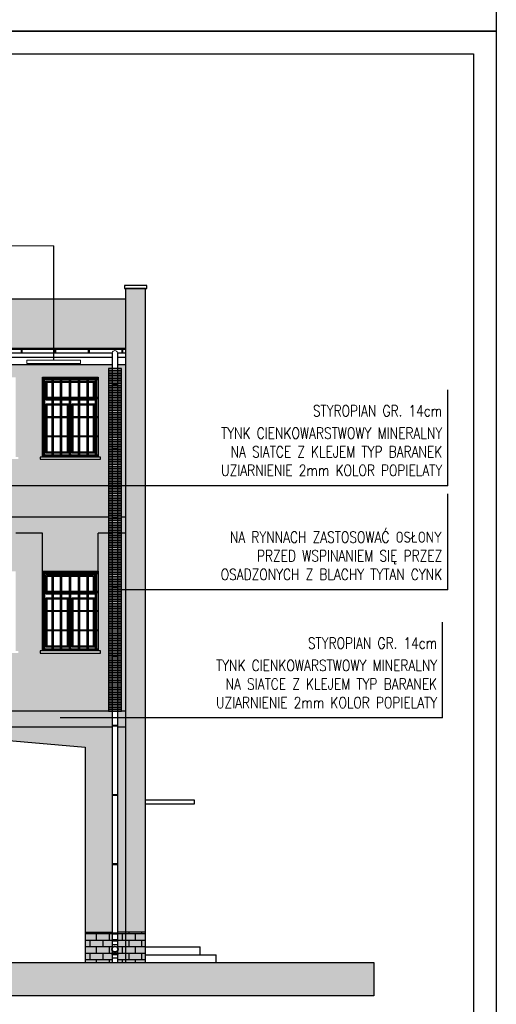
# Model space of a CAD drawing. Header units: millimetres. Extents: x 50026 to 146998, y 1038179 to 1573505.
# Tile 96 of 122: x 53328 to 54226, y 1048678 to 1050530. Entities that reach past the tile are written whole.
import ezdxf

# ---------------------------------------------------------------- set-up
doc = ezdxf.new("R2010")
doc.units = ezdxf.units.MM
doc.header["$LTSCALE"] = 0.025
doc.linetypes.add('CONTINU', pattern=[0])
for name, color, linetype in [('1', 7, 'Continuous'), ('2D-WYMIARY', 2, 'Continuous'), ('NAPISY', 2, 'Continuous'), ('szrafy', 8, 'Continuous'), ('ściany', 5, 'Continuous')]:
    doc.layers.add(name, color=color, linetype=linetype)
doc.layers.add('A_Kreskowanie', color=8, linetype='Continuous', lineweight=5)
doc.layers.add('kolory', color=7, linetype='Continuous', lineweight=9)
doc.styles.add('KS', font='romans.shx', dxfattribs={"width": 0.8, "height": 17.5})

# ---------------------------------------------------------------- blocks, each defined once
blk = doc.blocks.new('1')
at = {"layer": 'ściany'}
h = blk.add_hatch(color=254, dxfattribs=at)
h.dxf.hatch_style = 1
h.paths.add_polyline_path([(53565, 1050024.7), (53528, 1050024.7), (53528, 1048813.2), (53565, 1048813.2)])
h = blk.add_hatch(color=253, dxfattribs=at)
h.dxf.hatch_style = 1
h.paths.add_polyline_path([(52858.7, 1049199.4), (50900.4, 1049199.4), (50900.4, 1049062.5), (50927, 1049062.5), (51032, 1049062.5), (51032, 1048912.5), (51036.4, 1048912.5), (51036.4, 1048908.6), (50922.6, 1048908.6), (50922.6, 1048912.5), (50927, 1048912.5), (50927, 1049062.5), (50900.4, 1049062.5), (50900.4, 1048855.9), (50901.3, 1048855.9), (50901.3, 1048854.2), (50900.6, 1048854.2), (50900.6, 1048847.4), (50900.4, 1048847.4), (50900.4, 1048841.4, -0.134373), (50901.2, 1048838.5, -0.134373), (50900.4, 1048835.5), (50900.4, 1048830.4), (50901.3, 1048830.4), (50901.3, 1048828.7), (50900.6, 1048828.7), (50900.6, 1048821.9), (50900.4, 1048821.9), (50900.4, 1048812.9), (52858.7, 1048890.9)])
h.paths.add_polyline_path([(52363.5, 1049062.5), (52468.5, 1049062.5), (52468.5, 1048912.5), (52472.9, 1048912.5), (52472.9, 1048908.6), (52359.1, 1048908.6), (52359.1, 1048912.5), (52363.5, 1048912.5)], flags=16)
h.paths.add_polyline_path([(52161, 1049062.5), (52161, 1048912.5), (52165.4, 1048912.5), (52165.4, 1048908.6), (52051.6, 1048908.6), (52051.6, 1048912.5), (52056, 1048912.5), (52056, 1049062.5)], flags=16)
h.paths.add_polyline_path([(51956, 1049062.5), (51956, 1048912.5), (51960.4, 1048912.5), (51960.4, 1048908.6), (51846.6, 1048908.6), (51846.6, 1048912.5), (51851, 1048912.5), (51851, 1049062.5)], flags=16)
h.paths.add_polyline_path([(52671, 1049062.5), (52776, 1049062.5), (52776, 1048912.5), (52780.4, 1048912.5), (52780.4, 1048908.6), (52666.6, 1048908.6), (52666.6, 1048912.5), (52671, 1048912.5)], flags=16)
h.paths.add_polyline_path([(51751, 1049062.5), (51751, 1048912.5), (51755.4, 1048912.5), (51755.4, 1048908.6), (51641.6, 1048908.6), (51641.6, 1048912.5), (51646, 1048912.5), (51646, 1049062.5)], flags=16)
h.paths.add_polyline_path([(51483.5, 1049062.5), (51483.5, 1048912.5), (51487.9, 1048912.5), (51487.9, 1048908.6), (51374.1, 1048908.6), (51374.1, 1048912.5), (51378.5, 1048912.5), (51378.5, 1049062.5)], flags=16)
h.paths.add_polyline_path([(51187, 1049062.5), (51187, 1048912.5), (51191.4, 1048912.5), (51191.4, 1048908.6), (51077.6, 1048908.6), (51077.6, 1048912.5), (51082, 1048912.5), (51082, 1049062.5)], flags=16)
h.paths.add_polyline_path([(53502.6, 1049199.4), (53029.5, 1049199.4), (53451.4, 1049161.3), (53451.4, 1048813.2), (53502.6, 1048813.2)])
h.paths.add_polyline_path([(50890.4, 1049062.5), (50875, 1049062.5), (50875, 1048811.9), (50890.4, 1048812.5), (50890.4, 1048821.9, -0.381297), (50890.1, 1048822.2), (50890.1, 1048828.7), (50889.4, 1048828.7), (50889.4, 1048830.4), (50890.4, 1048830.4), (50890.4, 1048835.5, -0.134373), (50889.5, 1048838.5, -0.134373), (50890.4, 1048841.4), (50890.4, 1048847.4, -0.381297), (50890.1, 1048847.7), (50890.1, 1048854.2), (50889.4, 1048854.2), (50889.4, 1048855.9), (50890.4, 1048855.9)])
h.paths.add_polyline_path([(50890.4, 1049199.4), (50875, 1049199.4), (50875, 1049062.5), (50890.4, 1049062.5)])
h.paths.add_polyline_path([(53528, 1049199.4), (53512.6, 1049199.4), (53512.6, 1048813.2), (53528, 1048813.2)])
h.paths.add_polyline_path([(53528, 1049564.4), (53512.6, 1049564.4), (53512.6, 1049229.4), (53528, 1049229.4)])
h.paths.add_polyline_path([(53528, 1049881), (53512.6, 1049881), (53512.6, 1049594.4), (53528, 1049594.4)])
h.paths.add_polyline_path([(50890.4, 1049881), (50875, 1049881), (50875, 1049594.4), (50890.4, 1049594.4)])
h.paths.add_polyline_path([(50890.4, 1049564.4), (50875, 1049564.4), (50875, 1049229.4), (50890.4, 1049229.4)])
h = blk.add_hatch(color=253, dxfattribs=at)
h.dxf.hatch_style = 1
h.paths.add_polyline_path([(53502.6, 1049881), (50900.4, 1049881), (50900.4, 1049857.5), (50930.2, 1049857.5), (51033, 1049857.5), (51033, 1049707.5), (51037.4, 1049707.5), (51037.4, 1049703.6), (50923.6, 1049703.6), (50923.6, 1049707.5), (50928, 1049707.5), (50928, 1049857.5), (50900.4, 1049857.5), (50900.4, 1049594.4), (53502.6, 1049594.4)])
h.paths.add_polyline_path([(51847.6, 1049703.6), (51847.6, 1049707.5), (51852, 1049707.5), (51852, 1049857.5), (51957, 1049857.5), (51957, 1049707.5), (51961.4, 1049707.5), (51961.4, 1049703.6)], flags=16)
h.paths.add_polyline_path([(51756.4, 1049703.6), (51642.6, 1049703.6), (51642.6, 1049707.5), (51647, 1049707.5), (51647, 1049857.5), (51752, 1049857.5), (51752, 1049707.5), (51756.4, 1049707.5)], flags=16)
h.paths.add_polyline_path([(52052.6, 1049703.6), (52052.6, 1049707.5), (52057, 1049707.5), (52057, 1049857.5), (52162, 1049857.5), (52162, 1049707.5), (52166.4, 1049707.5), (52166.4, 1049703.6)], flags=16)
h.paths.add_polyline_path([(51488.9, 1049703.6), (51375.1, 1049703.6), (51375.1, 1049707.5), (51379.5, 1049707.5), (51379.5, 1049857.5), (51484.5, 1049857.5), (51484.5, 1049707.5), (51488.9, 1049707.5)], flags=16)
h.paths.add_polyline_path([(52360.1, 1049703.6), (52360.1, 1049707.5), (52364.5, 1049707.5), (52364.5, 1049857.5), (52469.5, 1049857.5), (52469.5, 1049707.5), (52473.9, 1049707.5), (52473.9, 1049703.6)], flags=16)
h.paths.add_polyline_path([(51192.4, 1049703.6), (51078.6, 1049703.6), (51078.6, 1049707.5), (51083, 1049707.5), (51083, 1049857.5), (51188, 1049857.5), (51188, 1049707.5), (51192.4, 1049707.5)], flags=16)
h.paths.add_polyline_path([(52667.6, 1049703.6), (52667.6, 1049707.5), (52672, 1049707.5), (52672, 1049857.5), (52777, 1049857.5), (52777, 1049707.5), (52781.4, 1049707.5), (52781.4, 1049703.6)], flags=16)
h.paths.add_polyline_path([(52872.6, 1049703.6), (52872.6, 1049707.5), (52877, 1049707.5), (52877, 1049857.5), (52982, 1049857.5), (52982, 1049707.5), (52986.4, 1049707.5), (52986.4, 1049703.6)], flags=16)
h.paths.add_polyline_path([(53211.6, 1049703.6), (53211.6, 1049707.5), (53216, 1049707.5), (53216, 1049857.5), (53321, 1049857.5), (53321, 1049707.5), (53325.4, 1049707.5), (53325.4, 1049703.6)], flags=16)
h.paths.add_polyline_path([(53366.6, 1049703.6), (53366.6, 1049707.5), (53371, 1049707.5), (53371, 1049857.5), (53476, 1049857.5), (53476, 1049707.5), (53480.4, 1049707.5), (53480.4, 1049703.6)], flags=16)
h = blk.add_hatch(color=254, dxfattribs=at)
h.dxf.hatch_style = 1
h.paths.add_polyline_path([(52858.7, 1049214.8), (53029.5, 1049199.4), (53502.6, 1049199.4), (53502.6, 1049229.4), (50900.4, 1049229.4), (50900.4, 1049199.4), (52858.7, 1049199.4)])
h.paths.add_polyline_path([(53502.6, 1049594.4), (50900.4, 1049594.4), (50900.4, 1049564.4), (50928, 1049564.4), (50928, 1049492.5), (51033, 1049492.5), (51033, 1049564.4), (51083, 1049564.4), (51083, 1049492.5), (51188, 1049492.5), (51188, 1049564.4), (51379.5, 1049564.4), (51379.5, 1049492.5), (51484.5, 1049492.5), (51484.5, 1049564.4), (51647, 1049564.4), (51647, 1049492.5), (51752, 1049492.5), (51752, 1049564.4), (51852, 1049564.4), (51852, 1049492.5), (51957, 1049492.5), (51957, 1049564.4), (52057, 1049564.4), (52057, 1049492.5), (52162, 1049492.5), (52162, 1049564.4), (52364.5, 1049564.4), (52364.5, 1049492.5), (52469.5, 1049492.5), (52469.5, 1049564.4), (52672, 1049564.4), (52672, 1049492.5), (52777, 1049492.5), (52777, 1049564.4), (52877, 1049564.4), (52877, 1049492.5), (52982, 1049492.5), (52982, 1049564.4), (53216, 1049564.4), (53216, 1049492.5), (53321, 1049492.5), (53321, 1049564.4), (53371, 1049564.4), (53371, 1049492.5), (53476, 1049492.5), (53476, 1049564.4), (53502.6, 1049564.4)])
h.paths.add_polyline_path([(53528, 1049594.4), (53512.6, 1049594.4), (53512.6, 1049564.4), (53528, 1049564.4)])
h.paths.add_polyline_path([(53528, 1049229.4), (53512.6, 1049229.4), (53512.6, 1049199.4), (53528, 1049199.4)])
h.paths.add_polyline_path([(50890.4, 1049229.4), (50875, 1049229.4), (50875, 1049199.4), (50890.4, 1049199.4)])
h.paths.add_polyline_path([(50890.4, 1049594.4), (50875, 1049594.4), (50875, 1049564.4), (50890.4, 1049564.4)])
h = blk.add_hatch(color=253, dxfattribs=at)
h.dxf.hatch_style = 1
h.paths.add_polyline_path([(53502.6, 1049564.4), (53476, 1049564.4), (53476, 1049492.5), (53476, 1049342.5), (53480.4, 1049342.5), (53480.4, 1049338.6), (53366.6, 1049338.6), (53366.6, 1049342.5), (53371, 1049342.5), (53371, 1049492.5), (53371, 1049564.4), (53321, 1049564.4), (53321, 1049492.5), (53321, 1049342.5), (53325.4, 1049342.5), (53325.4, 1049338.6), (53211.6, 1049338.6), (53211.6, 1049342.5), (53216, 1049342.5), (53216, 1049492.5), (53216, 1049564.4), (52982, 1049564.4), (52982, 1049492.5), (52982, 1049342.5), (52986.4, 1049342.5), (52986.4, 1049338.6), (52872.6, 1049338.6), (52872.6, 1049342.5), (52877, 1049342.5), (52877, 1049492.5), (52877, 1049564.4), (52777, 1049564.4), (52777, 1049492.5), (52777, 1049342.5), (52781.4, 1049342.5), (52781.4, 1049338.6), (52667.6, 1049338.6), (52667.6, 1049342.5), (52672, 1049342.5), (52672, 1049492.5), (52672, 1049564.4), (52469.5, 1049564.4), (52469.5, 1049492.5), (52469.5, 1049342.5), (52473.9, 1049342.5), (52473.9, 1049338.6), (52360.1, 1049338.6), (52360.1, 1049342.5), (52364.5, 1049342.5), (52364.5, 1049492.5), (52364.5, 1049564.4), (52162, 1049564.4), (52162, 1049492.5), (52162, 1049342.5), (52166.4, 1049342.5), (52166.4, 1049338.6), (52052.6, 1049338.6), (52052.6, 1049342.5), (52057, 1049342.5), (52057, 1049492.5), (52057, 1049564.4), (51957, 1049564.4), (51957, 1049492.5), (51957, 1049342.5), (51961.4, 1049342.5), (51961.4, 1049338.6), (51847.6, 1049338.6), (51847.6, 1049342.5), (51852, 1049342.5), (51852, 1049492.5), (51852, 1049564.4), (51752, 1049564.4), (51752, 1049492.5), (51752, 1049342.5), (51756.4, 1049342.5), (51756.4, 1049338.6), (51642.6, 1049338.6), (51642.6, 1049342.5), (51647, 1049342.5), (51647, 1049492.5), (51647, 1049564.4), (51484.5, 1049564.4), (51484.5, 1049492.5), (51484.5, 1049342.5), (51488.9, 1049342.5), (51488.9, 1049338.6), (51375.1, 1049338.6), (51375.1, 1049342.5), (51379.5, 1049342.5), (51379.5, 1049492.5), (51379.5, 1049564.4), (51188, 1049564.4), (51188, 1049492.5), (51188, 1049342.5), (51192.4, 1049342.5), (51192.4, 1049338.6), (51078.6, 1049338.6), (51078.6, 1049342.5), (51083, 1049342.5), (51083, 1049492.5), (51083, 1049564.4), (51033, 1049564.4), (51033, 1049492.5), (51033, 1049342.5), (51037.4, 1049342.5), (51037.4, 1049338.6), (50923.6, 1049338.6), (50923.6, 1049342.5), (50928, 1049342.5), (50928, 1049492.5), (50928, 1049564.4), (50900.4, 1049564.4), (50900.4, 1049229.4), (53502.6, 1049229.4)])

msp = doc.modelspace()

# ---------------------------------------------------------------- hatches: boundary and pattern name
at = {"layer": 'szrafy'}
h = msp.add_hatch(dxfattribs=at)
h.set_pattern_fill('LINE', color=1, style=0)
h.set_pattern_definition([(0, (2612.2196, 0), (0, 3.175), [])])
h.paths.add_polyline_path([(53520.18046, 1049873.78319), (53495.54005, 1049873.78319), (53495.54005, 1049229.37447), (53520.18046, 1049229.37447)])
at = {"layer": 'ściany'}
h = msp.add_hatch(color=250, dxfattribs=at)
h.dxf.hatch_style = 1
h.paths.add_polyline_path([(53527.96845, 1050004.69146), (50874.96845, 1050004.69146), (50874.96845, 1049911.51393), (53527.96845, 1049911.51393)])
h = msp.add_hatch(color=24, dxfattribs=at)
h.dxf.hatch_style = 1
h.paths.add_polyline_path([(53501.76856, 1048781.29652, -0.1343728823), (53502.57826, 1048784.255), (53502.57826, 1048790.24261, -0.3812973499), (53502.31229, 1048790.54067), (53502.31229, 1048797.04482), (53501.64826, 1048797.04482), (53501.64826, 1048798.74465), (53502.57826, 1048798.74465), (53502.57826, 1048813.15991), (53451.36113, 1048813.15991), (53451.36113, 1048755.94349), (53502.57826, 1048755.94349), (53502.57826, 1048764.77581, -0.3812973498), (53502.31229, 1048765.07387), (53502.31229, 1048771.57802), (53501.64826, 1048771.57802), (53501.64826, 1048773.27785), (53502.57826, 1048773.27785), (53502.57826, 1048778.33804, -0.1343728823)])
h.paths.add_polyline_path([(53527.96845, 1048813.15991), (53512.57826, 1048813.15991), (53512.57826, 1048798.74465), (53513.50827, 1048798.74465), (53513.50827, 1048797.04482), (53512.84423, 1048797.04482), (53512.84423, 1048790.24067), (53512.57826, 1048790.24067), (53512.57826, 1048784.255, -0.1343728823), (53513.38796, 1048781.29652, -0.1343728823), (53512.57826, 1048778.33804), (53512.57826, 1048773.27785), (53513.50827, 1048773.27785), (53513.50827, 1048771.57802), (53512.84423, 1048771.57802), (53512.84423, 1048764.77387), (53512.57826, 1048764.77387), (53512.57826, 1048755.94349), (53527.96845, 1048755.94349)])
h.paths.add_polyline_path([(53564.96845, 1048813.15991), (53527.96845, 1048813.15991), (53527.96845, 1048755.94349), (53564.96845, 1048755.94349)])
h = msp.add_hatch(dxfattribs=at)
h.set_pattern_fill('AR-B816,_O', color=1, scale=0.06)
h.set_pattern_definition([(0, (-5121.589, 518202.49), (0, 12.192), []), (90, (-5121.589, 518202.49), (-12.192, 12.192), [12.192, -12.192])])
h.paths.add_polyline_path([(53564.96845, 1048813.15991), (53527.96845, 1048813.15991), (53527.96845, 1048755.94349), (53564.96845, 1048755.94349)])
h.paths.add_polyline_path([(53527.96845, 1048813.15991), (53512.57826, 1048813.15991), (53512.57826, 1048798.74465), (53513.50827, 1048798.74465), (53513.50827, 1048797.04482), (53512.84423, 1048797.04482), (53512.84423, 1048790.24067), (53512.57826, 1048790.24067), (53512.57826, 1048784.255, -0.1343728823), (53513.38796, 1048781.29652, -0.1343728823), (53512.57826, 1048778.33804), (53512.57826, 1048773.27785), (53513.50827, 1048773.27785), (53513.50827, 1048771.57802), (53512.84423, 1048771.57802), (53512.84423, 1048764.77387), (53512.57826, 1048764.77387), (53512.57826, 1048755.94349), (53527.96845, 1048755.94349)])
h.paths.add_polyline_path([(53502.57826, 1048790.24261, -0.3812973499), (53502.31229, 1048790.54067), (53502.31229, 1048797.04482), (53501.64826, 1048797.04482), (53501.64826, 1048798.74465), (53502.57826, 1048798.74465), (53502.57826, 1048813.15991), (53451.36113, 1048813.15991), (53451.36113, 1048755.94349), (53502.57826, 1048755.94349), (53502.57826, 1048764.77581, -0.3812973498), (53502.31229, 1048765.07387), (53502.31229, 1048771.57802), (53501.64826, 1048771.57802), (53501.64826, 1048773.27785), (53502.57826, 1048773.27785), (53502.57826, 1048778.33804, -0.1343728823), (53501.76856, 1048781.29652, -0.1343728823), (53502.57826, 1048784.255)])
h = msp.add_hatch(color=5, dxfattribs=at)
h.dxf.hatch_style = 1
h.paths.add_polyline_path([(50580.69774, 1048755.94349), (53994.87413, 1048755.94349), (53994.87413, 1048693.29953), (50580.69774, 1048693.29953)])

# ---------------------------------------------------------------- linework, layer by layer
at = {"layer": '1', "color": 7, "linetype": 'Continuous', "ltscale": 5}
for p, q in [((53502.57826, 1049903.69152), (53502.57826, 1048798.74465)), ((53512.57826, 1049903.69152), (53512.57826, 1048798.74465)), ((53502.57826, 1048790.24067), (53502.57826, 1048784.255)), ((53512.57826, 1048790.24067), (53512.57826, 1048784.255)), ((53502.57826, 1048778.33804), (53502.57826, 1048773.27785)), ((53512.57826, 1048778.33804), (53512.57826, 1048773.27785)), ((53502.57826, 1048764.77387), (53502.57826, 1048755.94349)), ((53512.57826, 1048764.77387), (53512.57826, 1048755.94349))]:
    msp.add_line(p, q, dxfattribs=at)
at = {"layer": '1', "color": 1, "linetype": 'CONTINU'}
for p, q in [((53502.57826, 1049844.42516), (53512.57826, 1049844.42516)), ((53502.57826, 1049842.6303), (53512.57826, 1049842.6303)), ((53502.57826, 1049724.71418), (53512.57826, 1049724.71418)), ((53502.57826, 1049722.91933), (53512.57826, 1049722.91933)), ((53502.57826, 1049594.31023), (53512.57826, 1049594.31023)), ((53502.57826, 1049592.51538), (53512.57826, 1049592.51538)), ((53502.57826, 1049463.90629), (53512.57826, 1049463.90629)), ((53502.57826, 1049462.11143), (53512.57826, 1049462.11143)), ((53502.57826, 1049333.50234), (53512.57826, 1049333.50234)), ((53502.57826, 1049331.70748), (53512.57826, 1049331.70748)), ((53502.57826, 1049203.09839), (53512.57826, 1049203.09839)), ((53502.57826, 1049201.30353), (53512.57826, 1049201.30353)), ((53502.57826, 1049072.69444), (53512.57826, 1049072.69444)), ((53502.57826, 1049070.89958), (53512.57826, 1049070.89958)), ((53502.57826, 1048942.29049), (53512.57826, 1048942.29049)), ((53502.57826, 1048940.49563), (53512.57826, 1048940.49563)), ((53502.57826, 1048811.88654), (53512.57826, 1048811.88654)), ((53502.57826, 1048810.09168), (53512.57826, 1048810.09168))]:
    msp.add_line(p, q, dxfattribs=at)
at = {"layer": '1', "color": 7, "linetype": 'CONTINU'}
for p, q in [((53512.57826, 1048798.74465), (53502.57826, 1048798.74465)), ((53512.57826, 1048773.27785), (53502.57826, 1048773.27785))]:
    msp.add_line(p, q, dxfattribs=at)
for points in [[(53513.20827, 1048798.74465), (53501.94826, 1048798.74465, 0.4142135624), (53501.64826, 1048798.44465), (53501.64826, 1048797.34482, 0.4142135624), (53501.94826, 1048797.04482), (53513.20827, 1048797.04482, 0.4142135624), (53513.50827, 1048797.34482), (53513.50827, 1048798.44465, 0.4142135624)], [(53512.84423, 1048797.04482), (53502.31229, 1048797.04482), (53502.31229, 1048790.54067, 0.4142135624), (53502.61229, 1048790.24067), (53512.54423, 1048790.24067, 0.4142135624), (53512.84423, 1048790.54067)], [(53513.20827, 1048773.27785), (53501.94826, 1048773.27785, 0.4142135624), (53501.64826, 1048772.97785), (53501.64826, 1048771.87802, 0.4142135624), (53501.94826, 1048771.57802), (53513.20827, 1048771.57802, 0.4142135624), (53513.50827, 1048771.87802), (53513.50827, 1048772.97785, 0.4142135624)], [(53512.84423, 1048771.57802), (53502.31229, 1048771.57802), (53502.31229, 1048765.07387, 0.4142135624), (53502.61229, 1048764.77387), (53512.54423, 1048764.77387, 0.4142135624), (53512.84423, 1048765.07387)]]:
    msp.add_lwpolyline(points, format="xyb", close=True, dxfattribs=at)
msp.add_circle((53507.57826, 1048781.29652), 5.8097, dxfattribs=at)
at = {"layer": '1', "color": 1, "linetype": 'CONTINU'}
msp.add_circle((53507.57826, 1048781.29652), 5.26972, dxfattribs=at)
at = {"layer": '2D-WYMIARY', "color": 2}
for points in [[(50025.62556, 1053478.9331), (54225.62556, 1053478.9331), (54225.62556, 1050508.9331), (50025.62556, 1050508.9331)], [(50025.62556, 1050508.9331), (54225.62556, 1050508.9331), (54225.62556, 1047538.9331), (50025.62556, 1047538.9331)], [(50339.59173, 1050465.95273), (54182.6452, 1050465.95273), (54182.6452, 1047581.91346), (50339.59173, 1047581.91346)]]:
    msp.add_lwpolyline(points, close=True, dxfattribs=at)
at = {"layer": 'A_Kreskowanie', "color": 7, "linetype": 'CONTINU'}
msp.add_arc((53507.57826, 1049902.49517), 5.14113, 13.45618074, 166.54381926, dxfattribs=at)
at = {"layer": 'kolory', "color": 1}
msp.add_line((51053.31772, 1050104.70929), (53392.37052, 1050104.70929), dxfattribs=at)
at = {"layer": 'kolory', "color": 5}
msp.add_lwpolyline([(53341.99223, 1049889.67532), (53442.74882, 1049889.67532), (53442.74882, 1049883.6578), (53341.99223, 1049883.6578)], close=True, dxfattribs=at)
at = {"layer": 'NAPISY', "linetype": 'Continuous', "ltscale": 0.2}
for p, q in [((54134.05013, 1049653.42463), (54134.05013, 1049833.87827)), ((54134.05013, 1049653.42463), (53263.99098, 1049653.42463)), ((54134.05013, 1049653.42463), (53644.48003, 1049653.42463)), ((54134.05013, 1049457.6808), (54134.05013, 1049638.13445)), ((54134.05013, 1049457.6808), (53512.57826, 1049457.6808)), ((54134.05013, 1049457.6808), (53644.48003, 1049457.6808)), ((54124.56786, 1049216.35753), (54124.56786, 1049396.81117)), ((54124.56786, 1049216.35753), (53404.40655, 1049216.35753)), ((54124.56786, 1049216.35753), (53634.99776, 1049216.35753))]:
    msp.add_line(p, q, dxfattribs=at)
at = {"layer": 'szrafy', "color": 7}
msp.add_lwpolyline([(53520.18046, 1049873.78319), (53495.54005, 1049873.78319), (53495.54005, 1049229.37447), (53520.18046, 1049229.37447)], close=True, dxfattribs=at)
at = {"layer": 'ściany', "color": 1}
for p, q in [((53392.37052, 1049889.67532), (53392.37052, 1050104.70929)), ((53331.13333, 1049911.51393), (53331.13333, 1049903.00099)), ((53332.57423, 1049911.51393), (53332.57423, 1049903.00099)), ((53394.28266, 1049911.51393), (53394.28266, 1049903.00099)), ((53395.72357, 1049911.51393), (53395.72357, 1049903.00099)), ((53457.432, 1049911.51393), (53457.432, 1049903.00099)), ((53458.8729, 1049911.51393), (53458.8729, 1049903.00099)), ((53520.58133, 1049911.51393), (53520.58133, 1049903.00099)), ((53522.02224, 1049911.51393), (53522.02224, 1049903.00099))]:
    msp.add_line(p, q, dxfattribs=at)
at = {"layer": 'ściany', "color": 2}
for p, q in [((53527.96845, 1048755.94349), (53527.96845, 1050024.69146)), ((53564.96845, 1050024.69146), (53527.96845, 1050024.69146)), ((53564.96845, 1048755.94349), (53564.96845, 1050024.69146)), ((53527.96845, 1050004.69146), (50874.96845, 1050004.69146)), ((53502.57826, 1049903.00099), (50900.35863, 1049903.00099)), ((53527.96845, 1049903.00099), (53512.57826, 1049903.00099)), ((53502.57826, 1049895.00099), (50900.35863, 1049895.00099)), ((53502.57826, 1049880.99146), (50900.35863, 1049880.99146)), ((53527.96845, 1049895.00099), (53512.57826, 1049895.00099)), ((53527.96845, 1049880.99146), (53512.57826, 1049880.99146)), ((52858.73993, 1049214.80037), (53451.36113, 1049161.25606)), ((53451.36113, 1049161.25606), (53451.36113, 1048755.94349)), ((53564.96845, 1048785.94349), (53668.18965, 1048785.94349)), ((53668.18965, 1048770.94349), (53668.18965, 1048785.94349)), ((53564.96845, 1048770.94349), (53698.18965, 1048770.94349)), ((53698.18965, 1048755.94349), (53698.18965, 1048770.94349))]:
    msp.add_line(p, q, dxfattribs=at)
at = {"layer": 'ściany', "color": 7}
for p, q in [((53527.96845, 1049911.51393), (50874.96845, 1049911.51393)), ((53527.96845, 1049910.00274), (50874.96845, 1049910.00274)), ((53373.18318, 1049855.38479), (53373.18318, 1049857.4764)), ((53373.18318, 1049819.42236), (53373.18318, 1049853.41771)), ((53375.71639, 1049855.38479), (53375.71639, 1049857.4764)), ((53375.71639, 1049819.42236), (53375.71639, 1049853.41771)), ((53389.24056, 1049855.38479), (53389.24056, 1049857.4764)), ((53389.24056, 1049819.42236), (53389.24056, 1049853.41771)), ((53391.77376, 1049855.38479), (53391.77376, 1049857.4764)), ((53391.77376, 1049819.42236), (53391.77376, 1049853.41771)), ((53405.29794, 1049855.38479), (53405.29794, 1049857.4764)), ((53405.29794, 1049819.42236), (53405.29794, 1049853.41771)), ((53407.83114, 1049855.38479), (53407.83114, 1049857.4764)), ((53407.83114, 1049819.42236), (53407.83114, 1049853.41771)), ((53422.19287, 1049855.38479), (53422.19287, 1049857.4764)), ((53422.19287, 1049819.42236), (53422.19287, 1049853.41771)), ((53424.72607, 1049855.38479), (53424.72607, 1049857.4764)), ((53424.72607, 1049819.42236), (53424.72607, 1049853.41771)), ((53439.10576, 1049855.38479), (53439.10576, 1049857.4764)), ((53439.10576, 1049819.42236), (53439.10576, 1049853.41771)), ((53441.63896, 1049855.38479), (53441.63896, 1049857.4764)), ((53441.63896, 1049819.42236), (53441.63896, 1049853.41771)), ((53455.16313, 1049855.38479), (53455.16313, 1049857.4764)), ((53455.16313, 1049819.42236), (53455.16313, 1049853.41771)), ((53457.69634, 1049855.38479), (53457.69634, 1049857.4764)), ((53457.69634, 1049819.42236), (53457.69634, 1049853.41771)), ((53471.22051, 1049855.38479), (53471.22051, 1049857.4764)), ((53471.22051, 1049819.42236), (53471.22051, 1049853.41771)), ((53473.75371, 1049855.38479), (53473.75371, 1049857.4764)), ((53473.75371, 1049819.42236), (53473.75371, 1049853.41771)), ((53373.18318, 1049783.45994), (53373.18318, 1049817.45528)), ((53375.71639, 1049783.45994), (53375.71639, 1049817.45528)), ((53389.24056, 1049783.45994), (53389.24056, 1049817.45528)), ((53391.77376, 1049783.45994), (53391.77376, 1049817.45528)), ((53405.29794, 1049783.45994), (53405.29794, 1049817.45528)), ((53407.83114, 1049783.45994), (53407.83114, 1049817.45528)), ((53422.19287, 1049783.45994), (53422.19287, 1049817.45528)), ((53424.72607, 1049783.45994), (53424.72607, 1049817.45528)), ((53439.10576, 1049783.45994), (53439.10576, 1049817.45528)), ((53441.63896, 1049783.45994), (53441.63896, 1049817.45528)), ((53455.16313, 1049783.45994), (53455.16313, 1049817.45528)), ((53457.69634, 1049783.45994), (53457.69634, 1049817.45528)), ((53471.22051, 1049783.45994), (53471.22051, 1049817.45528)), ((53473.75371, 1049783.45994), (53473.75371, 1049817.45528)), ((53373.18318, 1049747.49752), (53373.18318, 1049781.49286)), ((53375.71639, 1049747.49752), (53375.71639, 1049781.49286)), ((53389.24056, 1049747.49752), (53389.24056, 1049781.49286)), ((53391.77376, 1049747.49752), (53391.77376, 1049781.49286)), ((53405.29794, 1049747.49752), (53405.29794, 1049781.49286)), ((53407.83114, 1049747.49752), (53407.83114, 1049781.49286)), ((53422.19287, 1049747.49752), (53422.19287, 1049781.49286)), ((53424.72607, 1049747.49752), (53424.72607, 1049781.49286)), ((53439.10576, 1049747.49752), (53439.10576, 1049781.49286)), ((53441.63896, 1049747.49752), (53441.63896, 1049781.49286)), ((53455.16313, 1049747.49752), (53455.16313, 1049781.49286)), ((53457.69634, 1049747.49752), (53457.69634, 1049781.49286)), ((53471.22051, 1049747.49752), (53471.22051, 1049781.49286)), ((53473.75371, 1049747.49752), (53473.75371, 1049781.49286)), ((53373.18318, 1049711.53509), (53373.18318, 1049745.53044)), ((53375.71639, 1049711.53509), (53375.71639, 1049745.53044)), ((53389.24056, 1049711.53509), (53389.24056, 1049745.53044)), ((53391.77376, 1049711.53509), (53391.77376, 1049745.53044)), ((53405.29794, 1049711.53509), (53405.29794, 1049745.53044)), ((53407.83114, 1049711.53509), (53407.83114, 1049745.53044)), ((53422.19287, 1049711.53509), (53422.19287, 1049745.53044)), ((53424.72607, 1049711.53509), (53424.72607, 1049745.53044)), ((53439.10576, 1049711.53509), (53439.10576, 1049745.53044)), ((53441.63896, 1049711.53509), (53441.63896, 1049745.53044)), ((53455.16313, 1049711.53509), (53455.16313, 1049745.53044)), ((53457.69634, 1049711.53509), (53457.69634, 1049745.53044)), ((53471.22051, 1049711.53509), (53471.22051, 1049745.53044)), ((53473.75371, 1049711.53509), (53473.75371, 1049745.53044)), ((53373.18318, 1049707.4764), (53373.18318, 1049709.56801)), ((53375.71639, 1049707.4764), (53375.71639, 1049709.56801)), ((53389.24056, 1049707.4764), (53389.24056, 1049709.56801)), ((53391.77376, 1049707.4764), (53391.77376, 1049709.56801)), ((53405.29794, 1049707.4764), (53405.29794, 1049709.56801)), ((53407.83114, 1049707.4764), (53407.83114, 1049709.56801)), ((53422.19287, 1049707.4764), (53422.19287, 1049709.56801)), ((53424.72607, 1049707.4764), (53424.72607, 1049709.56801)), ((53439.10576, 1049707.4764), (53439.10576, 1049709.56801)), ((53441.63896, 1049707.4764), (53441.63896, 1049709.56801)), ((53455.16313, 1049707.4764), (53455.16313, 1049709.56801)), ((53457.69634, 1049707.4764), (53457.69634, 1049709.56801)), ((53471.22051, 1049707.4764), (53471.22051, 1049709.56801)), ((53473.75371, 1049707.4764), (53473.75371, 1049709.56801)), ((53502.57826, 1049594.37447), (50900.35863, 1049594.37447)), ((53527.96845, 1049594.37447), (53512.57826, 1049594.37447)), ((53370.96845, 1049564.37447), (53320.96845, 1049564.37447)), ((53370.96845, 1049492.4764), (53370.96845, 1049564.37447)), ((53502.57826, 1049564.37447), (53475.96845, 1049564.37447)), ((53475.96845, 1049492.4764), (53475.96845, 1049564.37447)), ((53527.96845, 1049564.37447), (53512.57826, 1049564.37447)), ((53373.18318, 1049490.38479), (53373.18318, 1049492.4764)), ((53375.71639, 1049490.38479), (53375.71639, 1049492.4764)), ((53389.24056, 1049490.38479), (53389.24056, 1049492.4764)), ((53391.77376, 1049490.38479), (53391.77376, 1049492.4764)), ((53405.29794, 1049490.38479), (53405.29794, 1049492.4764)), ((53407.83114, 1049490.38479), (53407.83114, 1049492.4764)), ((53422.19287, 1049490.38479), (53422.19287, 1049492.4764)), ((53424.72607, 1049490.38479), (53424.72607, 1049492.4764)), ((53439.10576, 1049490.38479), (53439.10576, 1049492.4764)), ((53441.63896, 1049490.38479), (53441.63896, 1049492.4764)), ((53455.16313, 1049490.38479), (53455.16313, 1049492.4764)), ((53457.69634, 1049490.38479), (53457.69634, 1049492.4764)), ((53471.22051, 1049490.38479), (53471.22051, 1049492.4764)), ((53473.75371, 1049490.38479), (53473.75371, 1049492.4764)), ((53373.18318, 1049454.42236), (53373.18318, 1049488.41771)), ((53375.71639, 1049454.42236), (53375.71639, 1049488.41771)), ((53389.24056, 1049454.42236), (53389.24056, 1049488.41771)), ((53391.77376, 1049454.42236), (53391.77376, 1049488.41771)), ((53405.29794, 1049454.42236), (53405.29794, 1049488.41771)), ((53407.83114, 1049454.42236), (53407.83114, 1049488.41771)), ((53422.19287, 1049454.42236), (53422.19287, 1049488.41771)), ((53424.72607, 1049454.42236), (53424.72607, 1049488.41771)), ((53439.10576, 1049454.42236), (53439.10576, 1049488.41771)), ((53441.63896, 1049454.42236), (53441.63896, 1049488.41771)), ((53455.16313, 1049454.42236), (53455.16313, 1049488.41771)), ((53457.69634, 1049454.42236), (53457.69634, 1049488.41771)), ((53471.22051, 1049454.42236), (53471.22051, 1049488.41771)), ((53473.75371, 1049454.42236), (53473.75371, 1049488.41771)), ((53373.18318, 1049418.45994), (53373.18318, 1049452.45528)), ((53375.71639, 1049418.45994), (53375.71639, 1049452.45528)), ((53389.24056, 1049418.45994), (53389.24056, 1049452.45528)), ((53391.77376, 1049418.45994), (53391.77376, 1049452.45528)), ((53405.29794, 1049418.45994), (53405.29794, 1049452.45528)), ((53407.83114, 1049418.45994), (53407.83114, 1049452.45528)), ((53422.19287, 1049418.45994), (53422.19287, 1049452.45528)), ((53424.72607, 1049418.45994), (53424.72607, 1049452.45528)), ((53439.10576, 1049418.45994), (53439.10576, 1049452.45528)), ((53441.63896, 1049418.45994), (53441.63896, 1049452.45528)), ((53455.16313, 1049418.45994), (53455.16313, 1049452.45528)), ((53457.69634, 1049418.45994), (53457.69634, 1049452.45528)), ((53471.22051, 1049418.45994), (53471.22051, 1049452.45528)), ((53473.75371, 1049418.45994), (53473.75371, 1049452.45528)), ((53373.18318, 1049382.49752), (53373.18318, 1049416.49286)), ((53375.71639, 1049382.49752), (53375.71639, 1049416.49286)), ((53389.24056, 1049382.49752), (53389.24056, 1049416.49286)), ((53391.77376, 1049382.49752), (53391.77376, 1049416.49286)), ((53405.29794, 1049382.49752), (53405.29794, 1049416.49286)), ((53407.83114, 1049382.49752), (53407.83114, 1049416.49286)), ((53422.19287, 1049382.49752), (53422.19287, 1049416.49286)), ((53424.72607, 1049382.49752), (53424.72607, 1049416.49286)), ((53439.10576, 1049382.49752), (53439.10576, 1049416.49286)), ((53441.63896, 1049382.49752), (53441.63896, 1049416.49286)), ((53455.16313, 1049382.49752), (53455.16313, 1049416.49286)), ((53457.69634, 1049382.49752), (53457.69634, 1049416.49286)), ((53471.22051, 1049382.49752), (53471.22051, 1049416.49286)), ((53473.75371, 1049382.49752), (53473.75371, 1049416.49286)), ((53373.18318, 1049346.53509), (53373.18318, 1049380.53044)), ((53375.71639, 1049346.53509), (53375.71639, 1049380.53044)), ((53389.24056, 1049346.53509), (53389.24056, 1049380.53044)), ((53391.77376, 1049346.53509), (53391.77376, 1049380.53044)), ((53405.29794, 1049346.53509), (53405.29794, 1049380.53044)), ((53407.83114, 1049346.53509), (53407.83114, 1049380.53044)), ((53422.19287, 1049346.53509), (53422.19287, 1049380.53044)), ((53424.72607, 1049346.53509), (53424.72607, 1049380.53044)), ((53439.10576, 1049346.53509), (53439.10576, 1049380.53044)), ((53441.63896, 1049346.53509), (53441.63896, 1049380.53044)), ((53455.16313, 1049346.53509), (53455.16313, 1049380.53044)), ((53457.69634, 1049346.53509), (53457.69634, 1049380.53044)), ((53471.22051, 1049346.53509), (53471.22051, 1049380.53044)), ((53473.75371, 1049346.53509), (53473.75371, 1049380.53044)), ((53373.18318, 1049342.4764), (53373.18318, 1049344.56801)), ((53375.71639, 1049342.4764), (53375.71639, 1049344.56801)), ((53389.24056, 1049342.4764), (53389.24056, 1049344.56801)), ((53391.77376, 1049342.4764), (53391.77376, 1049344.56801)), ((53405.29794, 1049342.4764), (53405.29794, 1049344.56801)), ((53407.83114, 1049342.4764), (53407.83114, 1049344.56801)), ((53422.19287, 1049342.4764), (53422.19287, 1049344.56801)), ((53424.72607, 1049342.4764), (53424.72607, 1049344.56801)), ((53439.10576, 1049342.4764), (53439.10576, 1049344.56801)), ((53441.63896, 1049342.4764), (53441.63896, 1049344.56801)), ((53455.16313, 1049342.4764), (53455.16313, 1049344.56801)), ((53457.69634, 1049342.4764), (53457.69634, 1049344.56801)), ((53471.22051, 1049342.4764), (53471.22051, 1049344.56801)), ((53473.75371, 1049342.4764), (53473.75371, 1049344.56801)), ((53502.57826, 1049229.37447), (50900.35863, 1049229.37447)), ((53527.96845, 1049229.37447), (53512.57826, 1049229.37447)), ((53502.57826, 1049199.37447), (53029.47172, 1049199.37447)), ((53527.96845, 1049199.37447), (53512.57826, 1049199.37447)), ((53451.36113, 1048813.15991), (53502.57826, 1048813.15991)), ((53564.96845, 1048813.15991), (53512.57826, 1048813.15991))]:
    msp.add_line(p, q, dxfattribs=at)
for points in [[(53567.64174, 1050030.38402), (53525.29515, 1050030.38402), (53525.29515, 1050024.69146), (53567.64174, 1050024.69146)], [(53475.96845, 1049855.38479), (53370.96845, 1049855.38479), (53370.96845, 1049853.41771), (53475.96845, 1049853.41771)], [(53475.96845, 1049819.42236), (53370.96845, 1049819.42236), (53370.96845, 1049817.45528), (53475.96845, 1049817.45528)], [(53475.96845, 1049781.49286), (53370.96845, 1049781.49286), (53370.96845, 1049783.45994), (53475.96845, 1049783.45994)], [(53475.96845, 1049745.53044), (53370.96845, 1049745.53044), (53370.96845, 1049747.49752), (53475.96845, 1049747.49752)], [(53480.37127, 1049707.4764), (53366.56562, 1049707.4764), (53366.56562, 1049703.58113), (53480.37127, 1049703.58113)], [(53475.96845, 1049709.56801), (53370.96845, 1049709.56801), (53370.96845, 1049711.53509), (53475.96845, 1049711.53509)], [(53475.96845, 1049490.38479), (53370.96845, 1049490.38479), (53370.96845, 1049488.41771), (53475.96845, 1049488.41771)], [(53475.96845, 1049454.42236), (53370.96845, 1049454.42236), (53370.96845, 1049452.45528), (53475.96845, 1049452.45528)], [(53475.96845, 1049416.49286), (53370.96845, 1049416.49286), (53370.96845, 1049418.45994), (53475.96845, 1049418.45994)], [(53475.96845, 1049380.53044), (53370.96845, 1049380.53044), (53370.96845, 1049382.49752), (53475.96845, 1049382.49752)], [(53480.37127, 1049342.4764), (53366.56562, 1049342.4764), (53366.56562, 1049338.58113), (53480.37127, 1049338.58113)], [(53475.96845, 1049344.56801), (53370.96845, 1049344.56801), (53370.96845, 1049346.53509), (53475.96845, 1049346.53509)]]:
    msp.add_lwpolyline(points, close=True, dxfattribs=at)
at = {"layer": 'ściany', "color": 2}
for points in [[(53370.96845, 1049857.4764), (53475.96845, 1049857.4764), (53475.96845, 1049707.4764), (53370.96845, 1049707.4764)], [(53370.96845, 1049492.4764), (53475.96845, 1049492.4764), (53475.96845, 1049342.4764), (53370.96845, 1049342.4764)], [(53564.96845, 1049062.4764), (53656.58767, 1049062.4764), (53656.58767, 1049054.48869), (53564.96845, 1049054.48869)], [(50580.69774, 1048755.94349), (53994.87413, 1048755.94349), (53994.87413, 1048693.29953), (50580.69774, 1048693.29953)]]:
    msp.add_lwpolyline(points, close=True, dxfattribs=at)
at = {"layer": 'ściany', "color": 7}
for points in [[(53377.96845, 1049819.42236), (53377.96845, 1049850.4764), (53389.24056, 1049850.4764)], [(53377.96845, 1049819.42236), (53377.96845, 1049850.4764), (53389.24056, 1049850.4764)], [(53391.77376, 1049850.4764), (53405.29794, 1049850.4764)], [(53391.77376, 1049850.4764), (53405.29794, 1049850.4764)], [(53407.83114, 1049850.4764), (53422.19287, 1049850.4764)], [(53407.83114, 1049850.4764), (53422.19287, 1049850.4764)], [(53424.72607, 1049850.4764), (53439.10576, 1049850.4764)], [(53424.72607, 1049850.4764), (53439.10576, 1049850.4764)], [(53441.63896, 1049850.4764), (53455.16313, 1049850.4764)], [(53441.63896, 1049850.4764), (53455.16313, 1049850.4764)], [(53457.69634, 1049850.4764), (53468.96845, 1049850.4764), (53468.96845, 1049819.42236)], [(53457.69634, 1049850.4764), (53468.96845, 1049850.4764), (53468.96845, 1049819.42236)], [(53377.96845, 1049814.48721), (53377.96845, 1049817.45528)], [(53389.24056, 1049814.48721), (53377.96845, 1049814.48721), (53377.96845, 1049817.45528)], [(53377.96845, 1049783.45994), (53377.96845, 1049807.48721)], [(53377.96845, 1049783.45994), (53377.96845, 1049807.48721), (53389.24056, 1049807.48721)], [(53405.29794, 1049814.48721), (53391.77376, 1049814.48721)], [(53391.77376, 1049807.48721), (53405.29794, 1049807.48721)], [(53422.19287, 1049814.48721), (53407.83114, 1049814.48721)], [(53407.83114, 1049807.48721), (53419.96845, 1049807.48721), (53419.96845, 1049783.45994)], [(53439.10576, 1049814.48721), (53424.72607, 1049814.48721)], [(53426.96845, 1049783.45994), (53426.96845, 1049807.48721), (53439.10576, 1049807.48721)], [(53455.16313, 1049814.48721), (53441.63896, 1049814.48721)], [(53441.63896, 1049807.48721), (53455.16313, 1049807.48721)], [(53468.96845, 1049817.45528), (53468.96845, 1049814.48721), (53457.69634, 1049814.48721)], [(53457.69634, 1049807.48721), (53468.96845, 1049807.48721), (53468.96845, 1049783.45994)], [(53468.96845, 1049817.45528), (53468.96845, 1049814.48721)], [(53468.96845, 1049807.48721), (53468.96845, 1049783.45994)], [(53377.96845, 1049747.49752), (53377.96845, 1049781.49286)], [(53377.96845, 1049747.49752), (53377.96845, 1049781.49286)], [(53419.96845, 1049781.49286), (53419.96845, 1049747.49752)], [(53426.96845, 1049747.49752), (53426.96845, 1049781.49286)], [(53468.96845, 1049781.49286), (53468.96845, 1049747.49752)], [(53468.96845, 1049781.49286), (53468.96845, 1049747.49752)], [(53389.24056, 1049714.4764), (53377.96845, 1049714.4764), (53377.96845, 1049745.53044)], [(53389.24056, 1049714.4764), (53377.96845, 1049714.4764), (53377.96845, 1049745.53044)], [(53419.96845, 1049745.53044), (53419.96845, 1049714.4764), (53407.83114, 1049714.4764)], [(53439.10576, 1049714.4764), (53426.96845, 1049714.4764), (53426.96845, 1049745.53044)], [(53468.96845, 1049745.53044), (53468.96845, 1049714.4764), (53457.69634, 1049714.4764)], [(53468.96845, 1049745.53044), (53468.96845, 1049714.4764), (53457.69634, 1049714.4764)], [(53405.29794, 1049714.4764), (53391.77376, 1049714.4764)], [(53405.29794, 1049714.4764), (53391.77376, 1049714.4764)], [(53419.96845, 1049714.4764), (53407.83114, 1049714.4764)], [(53439.10576, 1049714.4764), (53426.96845, 1049714.4764)], [(53455.16313, 1049714.4764), (53441.63896, 1049714.4764)], [(53455.16313, 1049714.4764), (53441.63896, 1049714.4764)], [(53377.96845, 1049454.42236), (53377.96845, 1049485.4764), (53389.24056, 1049485.4764)], [(53377.96845, 1049454.42236), (53377.96845, 1049485.4764), (53389.24056, 1049485.4764)], [(53391.77376, 1049485.4764), (53405.29794, 1049485.4764)], [(53391.77376, 1049485.4764), (53405.29794, 1049485.4764)], [(53407.83114, 1049485.4764), (53422.19287, 1049485.4764)], [(53407.83114, 1049485.4764), (53422.19287, 1049485.4764)], [(53424.72607, 1049485.4764), (53439.10576, 1049485.4764)], [(53424.72607, 1049485.4764), (53439.10576, 1049485.4764)], [(53441.63896, 1049485.4764), (53455.16313, 1049485.4764)], [(53441.63896, 1049485.4764), (53455.16313, 1049485.4764)], [(53457.69634, 1049485.4764), (53468.96845, 1049485.4764), (53468.96845, 1049454.42236)], [(53457.69634, 1049485.4764), (53468.96845, 1049485.4764), (53468.96845, 1049454.42236)], [(53377.96845, 1049449.48721), (53377.96845, 1049452.45528)], [(53389.24056, 1049449.48721), (53377.96845, 1049449.48721), (53377.96845, 1049452.45528)], [(53377.96845, 1049418.45994), (53377.96845, 1049442.48721)], [(53377.96845, 1049418.45994), (53377.96845, 1049442.48721), (53389.24056, 1049442.48721)], [(53405.29794, 1049449.48721), (53391.77376, 1049449.48721)], [(53391.77376, 1049442.48721), (53405.29794, 1049442.48721)], [(53422.19287, 1049449.48721), (53407.83114, 1049449.48721)], [(53407.83114, 1049442.48721), (53419.96845, 1049442.48721), (53419.96845, 1049418.45994)], [(53439.10576, 1049449.48721), (53424.72607, 1049449.48721)], [(53426.96845, 1049418.45994), (53426.96845, 1049442.48721), (53439.10576, 1049442.48721)], [(53455.16313, 1049449.48721), (53441.63896, 1049449.48721)], [(53441.63896, 1049442.48721), (53455.16313, 1049442.48721)], [(53468.96845, 1049452.45528), (53468.96845, 1049449.48721), (53457.69634, 1049449.48721)], [(53457.69634, 1049442.48721), (53468.96845, 1049442.48721), (53468.96845, 1049418.45994)], [(53468.96845, 1049452.45528), (53468.96845, 1049449.48721)], [(53468.96845, 1049442.48721), (53468.96845, 1049418.45994)], [(53377.96845, 1049382.49752), (53377.96845, 1049416.49286)], [(53377.96845, 1049382.49752), (53377.96845, 1049416.49286)], [(53419.96845, 1049416.49286), (53419.96845, 1049382.49752)], [(53426.96845, 1049382.49752), (53426.96845, 1049416.49286)], [(53468.96845, 1049416.49286), (53468.96845, 1049382.49752)], [(53468.96845, 1049416.49286), (53468.96845, 1049382.49752)], [(53389.24056, 1049349.4764), (53377.96845, 1049349.4764), (53377.96845, 1049380.53044)], [(53389.24056, 1049349.4764), (53377.96845, 1049349.4764), (53377.96845, 1049380.53044)], [(53419.96845, 1049380.53044), (53419.96845, 1049349.4764), (53407.83114, 1049349.4764)], [(53439.10576, 1049349.4764), (53426.96845, 1049349.4764), (53426.96845, 1049380.53044)], [(53468.96845, 1049380.53044), (53468.96845, 1049349.4764), (53457.69634, 1049349.4764)], [(53468.96845, 1049380.53044), (53468.96845, 1049349.4764), (53457.69634, 1049349.4764)], [(53405.29794, 1049349.4764), (53391.77376, 1049349.4764)], [(53405.29794, 1049349.4764), (53391.77376, 1049349.4764)], [(53419.96845, 1049349.4764), (53407.83114, 1049349.4764)], [(53439.10576, 1049349.4764), (53426.96845, 1049349.4764)], [(53455.16313, 1049349.4764), (53441.63896, 1049349.4764)], [(53455.16313, 1049349.4764), (53441.63896, 1049349.4764)]]:
    msp.add_lwpolyline(points, dxfattribs=at)
at = {"layer": 'ściany', "color": 1}
for points in [[(53380.06007, 1049819.42236), (53380.06007, 1049848.38478), (53389.24056, 1049848.38478)], [(53391.77376, 1049848.38478), (53405.29794, 1049848.38478)], [(53407.83114, 1049848.38478), (53422.19287, 1049848.38478)], [(53424.72607, 1049848.38478), (53439.10576, 1049848.38478)], [(53441.63896, 1049848.38478), (53455.16313, 1049848.38478)], [(53457.69634, 1049848.38478), (53466.87683, 1049848.38478), (53466.87683, 1049819.42236)], [(53389.24056, 1049816.57883), (53380.06007, 1049816.57883), (53380.06007, 1049817.45528)], [(53380.06007, 1049783.45994), (53380.06007, 1049805.3956), (53389.24056, 1049805.3956)], [(53405.29794, 1049816.57883), (53391.77376, 1049816.57883)], [(53391.77376, 1049805.3956), (53405.29794, 1049805.3956)], [(53422.19287, 1049816.57883), (53407.83114, 1049816.57883)], [(53407.83114, 1049805.3956), (53417.87683, 1049805.3956), (53417.87683, 1049783.45994)], [(53439.10576, 1049816.57883), (53424.72607, 1049816.57883)], [(53429.06007, 1049783.45994), (53429.06007, 1049805.3956), (53439.10576, 1049805.3956)], [(53455.16313, 1049816.57883), (53441.63896, 1049816.57883)], [(53441.63896, 1049805.3956), (53455.16313, 1049805.3956)], [(53466.87683, 1049817.45528), (53466.87683, 1049816.57883), (53457.69634, 1049816.57883)], [(53457.69634, 1049805.3956), (53466.87683, 1049805.3956), (53466.87683, 1049783.45994)], [(53380.06007, 1049747.49752), (53380.06007, 1049781.49286)], [(53417.87683, 1049781.49286), (53417.87683, 1049747.49752)], [(53429.06007, 1049747.49752), (53429.06007, 1049781.49286)], [(53466.87683, 1049781.49286), (53466.87683, 1049747.49752)], [(53389.24056, 1049716.56802), (53380.06007, 1049716.56802), (53380.06007, 1049745.53044)], [(53417.87683, 1049745.53044), (53417.87683, 1049716.56802), (53407.83114, 1049716.56802)], [(53439.10576, 1049716.56802), (53429.06007, 1049716.56802), (53429.06007, 1049745.53044)], [(53466.87683, 1049745.53044), (53466.87683, 1049716.56802), (53457.69634, 1049716.56802)], [(53405.29794, 1049716.56802), (53391.77376, 1049716.56802)], [(53455.16313, 1049716.56802), (53441.63896, 1049716.56802)], [(53380.06007, 1049454.42236), (53380.06007, 1049483.38478), (53389.24056, 1049483.38478)], [(53391.77376, 1049483.38478), (53405.29794, 1049483.38478)], [(53407.83114, 1049483.38478), (53422.19287, 1049483.38478)], [(53424.72607, 1049483.38478), (53439.10576, 1049483.38478)], [(53441.63896, 1049483.38478), (53455.16313, 1049483.38478)], [(53457.69634, 1049483.38478), (53466.87683, 1049483.38478), (53466.87683, 1049454.42236)], [(53389.24056, 1049451.57883), (53380.06007, 1049451.57883), (53380.06007, 1049452.45528)], [(53380.06007, 1049418.45994), (53380.06007, 1049440.3956), (53389.24056, 1049440.3956)], [(53405.29794, 1049451.57883), (53391.77376, 1049451.57883)], [(53391.77376, 1049440.3956), (53405.29794, 1049440.3956)], [(53422.19287, 1049451.57883), (53407.83114, 1049451.57883)], [(53407.83114, 1049440.3956), (53417.87683, 1049440.3956), (53417.87683, 1049418.45994)], [(53439.10576, 1049451.57883), (53424.72607, 1049451.57883)], [(53429.06007, 1049418.45994), (53429.06007, 1049440.3956), (53439.10576, 1049440.3956)], [(53455.16313, 1049451.57883), (53441.63896, 1049451.57883)], [(53441.63896, 1049440.3956), (53455.16313, 1049440.3956)], [(53466.87683, 1049452.45528), (53466.87683, 1049451.57883), (53457.69634, 1049451.57883)], [(53457.69634, 1049440.3956), (53466.87683, 1049440.3956), (53466.87683, 1049418.45994)], [(53380.06007, 1049382.49752), (53380.06007, 1049416.49286)], [(53417.87683, 1049416.49286), (53417.87683, 1049382.49752)], [(53429.06007, 1049382.49752), (53429.06007, 1049416.49286)], [(53466.87683, 1049416.49286), (53466.87683, 1049382.49752)], [(53389.24056, 1049351.56802), (53380.06007, 1049351.56802), (53380.06007, 1049380.53044)], [(53417.87683, 1049380.53044), (53417.87683, 1049351.56802), (53407.83114, 1049351.56802)], [(53439.10576, 1049351.56802), (53429.06007, 1049351.56802), (53429.06007, 1049380.53044)], [(53466.87683, 1049380.53044), (53466.87683, 1049351.56802), (53457.69634, 1049351.56802)], [(53405.29794, 1049351.56802), (53391.77376, 1049351.56802)], [(53455.16313, 1049351.56802), (53441.63896, 1049351.56802)]]:
    msp.add_lwpolyline(points, dxfattribs=at)

# ---------------------------------------------------------------- block references
at = {"layer": 'szrafy', "color": 24}
msp.add_blockref('1', (0, 0), dxfattribs=at)

# ---------------------------------------------------------------- texts
at = {"layer": 'NAPISY', "linetype": 'Continuous', "ltscale": 0.2, "char_height": 21, "attachment_point": 3, "style": 'KS'}
for s, insert, width in [('STYROPIAN GR. 14cm', (54123.68539, 1049804.75566), 676.5879316), ('TYNK CIENKOWARSTWOWY MINERALNY\\P NA SIATCE Z KLEJEM TYP BARANEK \\PUZIARNIENIE 2mm KOLOR POPIELATY', (54123.68539, 1049762.86453), 801.0369467), ('NA RYNNACH ZASTOSOWAĆ OSŁONY \\PPRZED WSPINANIEM SIĘ PRZEZ \\POSADZONYCH Z BLACHY TYTAN CYNK', (54123.68539, 1049567.12071), 801.0369467), ('STYROPIAN GR. 14cm', (54114.20312, 1049367.68857), 676.5879316), ('TYNK CIENKOWARSTWOWY MINERALNY\\P NA SIATCE Z KLEJEM TYP BARANEK \\PUZIARNIENIE 2mm KOLOR POPIELATY', (54114.20312, 1049325.79744), 801.0369467)]:
    msp.add_mtext(s, dxfattribs=dict(at, insert=insert, width=width))

doc.saveas('drawing.dxf')
